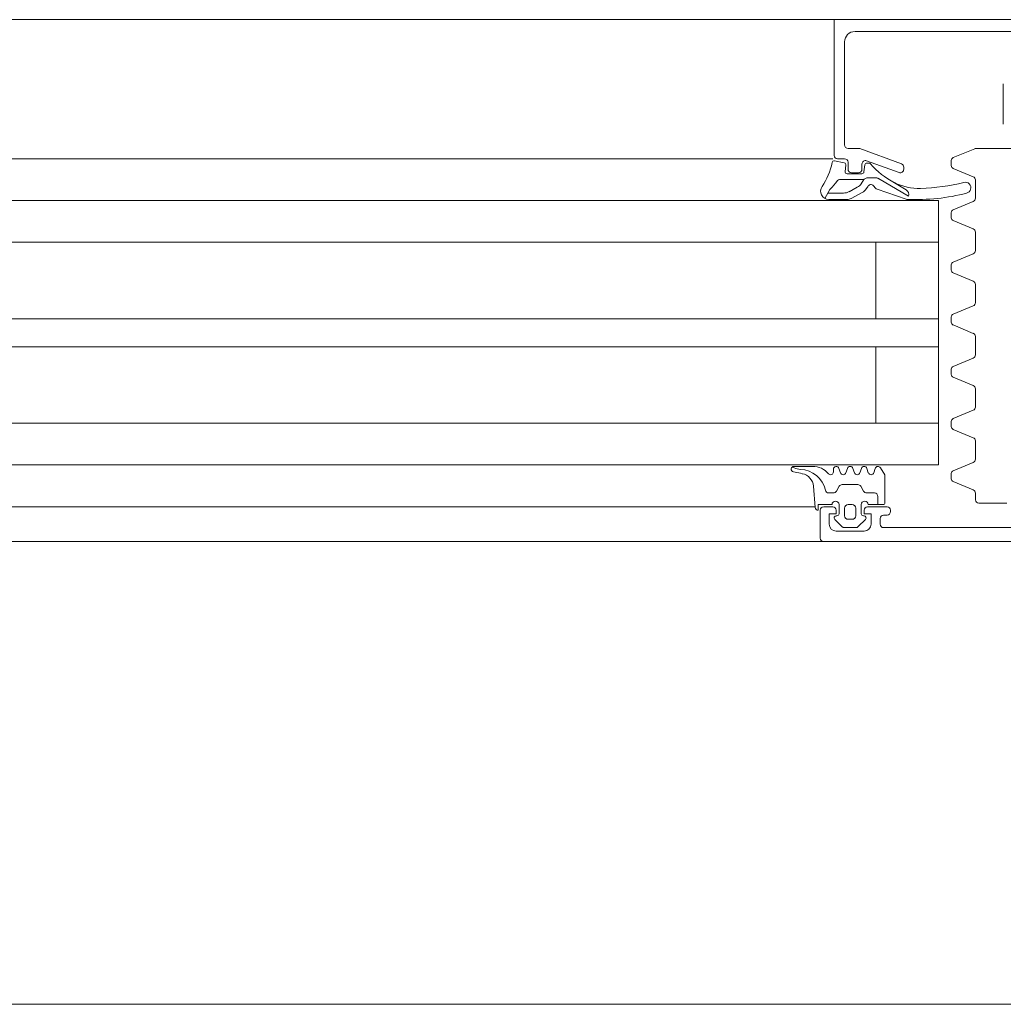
# Model space of a CAD drawing. Header units: centimetres. Extents: x -2424 to 2260, y -130 to 3012.
# Tile 43 of 81: x 461 to 475, y 1006 to 1020. Entities that reach past the tile are written whole.
import ezdxf

# ---------------------------------------------------------------- set-up
doc = ezdxf.new("R2010")
doc.units = ezdxf.units.CM
doc.linetypes.add('Długa kreska', pattern=[142.875, 95.25, -47.625])
for name, color, linetype, lineweight in [('A-DETL', 90, 'Continuous', 9), ('A-DETL-GENF', 92, 'Continuous', 13), ('A-DOOR', 31, 'Continuous', 13)]:
    doc.layers.add(name, color=color, linetype=linetype, lineweight=lineweight)

msp = doc.modelspace()

# ---------------------------------------------------------------- linework, layer by layer
at = {"layer": 'A-DETL', "color": 251, "linetype": 'Długa kreska', "lineweight": 9}
msp.add_line((1235.377, 1005.826), (294.377, 1005.826), dxfattribs=at)
at = {"layer": 'A-DETL-GENF', "color": 251, "lineweight": 9}
for p, q in [((489.377, 1019.976), (338.377, 1019.976)), ((406.227, 1017.976), (472.957, 1017.976)), ((468.377, 1017.376), (406.227, 1017.376)), ((468.377, 1016.776), (406.227, 1016.776)), ((468.377, 1015.676), (406.227, 1015.676)), ((468.377, 1015.276), (406.227, 1015.276)), ((468.377, 1014.176), (406.227, 1014.176)), ((468.377, 1013.576), (406.227, 1013.576)), ((468.377, 1012.976), (406.227, 1012.976)), ((339.277, 1012.476), (488.477, 1012.476))]:
    msp.add_line(p, q, dxfattribs=at)
at = {"layer": 'A-DOOR', "color": 251, "lineweight": 9}
for p, q in [((473.127, 1019.976), (467.626, 1019.976)), ((473.277, 1019.806), (475.587, 1019.806)), ((473.127, 1018.176), (473.127, 1019.656)), ((475.407, 1019.056), (475.407, 1018.476)), ((473.328, 1018.126), (473.177, 1018.126)), ((473.944, 1017.904), (473.345, 1018.123)), ((474.998, 1018.122), (474.688, 1017.993)), ((475.897, 1018.126), (475.017, 1018.126)), ((473.027, 1017.976), (473.127, 1017.976)), ((474.657, 1017.878), (474.657, 1017.953)), ((473.123, 1017.918), (472.984, 1017.945)), ((473.136, 1017.794), (473.147, 1017.884)), ((473.177, 1017.926), (473.177, 1017.826)), ((473.377, 1017.826), (473.377, 1017.901)), ((473.419, 1017.889), (473.406, 1017.787)), ((473.444, 1017.948), (473.91, 1017.779)), ((473.475, 1017.916), (473.448, 1017.916)), ((473.977, 1017.826), (473.977, 1017.857)), ((474.688, 1017.838), (474.976, 1017.718)), ((473.376, 1017.761), (473.165, 1017.761)), ((473.227, 1017.776), (473.327, 1017.776)), ((473.466, 1017.704), (473.564, 1017.704)), ((473.615, 1017.691), (474.044, 1017.439)), ((474.012, 1017.529), (473.774, 1017.673)), ((475.007, 1017.672), (475.007, 1017.409)), ((472.917, 1017.537), (472.843, 1017.407)), ((473.192, 1017.504), (473.31, 1017.568)), ((473.427, 1017.53), (473.467, 1017.585)), ((473.597, 1017.539), (474.01, 1017.396)), ((472.887, 1017.484), (473.111, 1017.484)), ((472.899, 1017.391), (473.163, 1017.391)), ((473.221, 1017.405), (473.388, 1017.496)), ((474.976, 1017.363), (474.688, 1017.243)), ((474.657, 1017.128), (474.657, 1017.203)), ((474.688, 1017.088), (474.976, 1016.968)), ((475.007, 1016.922), (475.007, 1016.659)), ((473.022, 1016.776), (467.626, 1016.776)), ((467.627, 1016.776), (474.477, 1016.776)), ((474.976, 1016.613), (474.688, 1016.493)), ((474.657, 1016.378), (474.657, 1016.453)), ((474.688, 1016.338), (474.976, 1016.218)), ((475.007, 1016.172), (475.007, 1015.909)), ((474.976, 1015.863), (474.688, 1015.743)), ((474.657, 1015.628), (474.657, 1015.703)), ((474.688, 1015.588), (474.976, 1015.468)), ((475.007, 1015.422), (475.007, 1015.159)), ((474.976, 1015.113), (474.688, 1014.993)), ((474.657, 1014.878), (474.657, 1014.953)), ((474.688, 1014.838), (474.976, 1014.718)), ((475.007, 1014.672), (475.007, 1014.409)), ((474.976, 1014.363), (474.688, 1014.243)), ((467.627, 1014.176), (474.477, 1014.176)), ((474.657, 1014.128), (474.657, 1014.203)), ((474.688, 1014.088), (474.976, 1013.968)), ((475.007, 1013.922), (475.007, 1013.659)), ((474.976, 1013.613), (474.688, 1013.493)), ((472.403, 1013.533), (472.376, 1013.547)), ((472.393, 1013.476), (472.519, 1013.452)), ((472.668, 1013.556), (472.4, 1013.556)), ((472.967, 1013.516), (472.967, 1013.476)), ((473.068, 1013.465), (473.045, 1013.526)), ((473.168, 1013.526), (473.145, 1013.465)), ((473.268, 1013.465), (473.245, 1013.526)), ((473.368, 1013.526), (473.345, 1013.465)), ((473.468, 1013.465), (473.445, 1013.526)), ((473.568, 1013.526), (473.545, 1013.465)), ((474.657, 1013.378), (474.657, 1013.453)), ((473.317, 1013.295), (473.093, 1013.295)), ((474.688, 1013.338), (474.976, 1013.218)), ((472.68, 1013.273), (472.707, 1012.966)), ((472.966, 1013.175), (472.901, 1013.175)), ((473.05, 1013.27), (473.009, 1013.2)), ((473.4, 1013.2), (473.36, 1013.27)), ((473.555, 1013.175), (473.444, 1013.175)), ((475.007, 1013.172), (475.007, 1013.076)), ((473.047, 1013.006), (473.047, 1012.876)), ((473.177, 1013.006), (473.237, 1013.006)), ((473.367, 1012.876), (473.367, 1013.006)), ((473.467, 1013.006), (473.677, 1013.006)), ((473.605, 1013.006), (473.605, 1013.125)), ((475.057, 1013.026), (475.457, 1013.026)), ((472.705, 1012.976), (467.626, 1012.976)), ((472.777, 1012.926), (472.777, 1012.526)), ((472.957, 1012.976), (472.827, 1012.976)), ((473.127, 1012.846), (473.127, 1012.956)), ((473.287, 1012.956), (473.287, 1012.846)), ((473.737, 1012.976), (473.457, 1012.976)), ((473.787, 1012.906), (473.787, 1012.926)), ((472.986, 1012.794), (473.09, 1012.69)), ((473.017, 1012.846), (473.007, 1012.846)), ((473.237, 1012.796), (473.177, 1012.796)), ((473.324, 1012.69), (473.428, 1012.794)), ((473.407, 1012.846), (473.397, 1012.846)), ((473.637, 1012.726), (473.637, 1012.806)), ((473.687, 1012.856), (473.737, 1012.856)), ((473.407, 1012.626), (473.007, 1012.626)), ((473.125, 1012.676), (473.289, 1012.676)), ((475.687, 1012.676), (473.687, 1012.676)), ((472.827, 1012.476), (467.626, 1012.476)), ((472.827, 1012.476), (481.427, 1012.476))]:
    msp.add_line(p, q, dxfattribs=at)
at = {"layer": 'A-DOOR', "color": 251, "lineweight": 9, "flags": 128}
for points in [[(475.827, 1019.856), (475.927, 1019.856), (475.927, 1019.976), (472.977, 1019.976), (472.977, 1018.026)], [(473.366, 1017.617), (473.404, 1017.679), (473.068, 1017.679)], [(467.627, 1017.376), (474.477, 1017.376), (474.477, 1013.576), (467.627, 1013.576)], [(473.577, 1016.776), (473.577, 1015.676), (474.477, 1015.676), (467.627, 1015.676)], [(473.577, 1014.176), (473.577, 1015.276), (474.477, 1015.276), (467.627, 1015.276)], [(473.707, 1013.036), (473.707, 1013.435), (473.641, 1013.536)], [(472.747, 1012.926), (472.747, 1013.006), (472.947, 1013.006)], [(472.907, 1012.726), (472.907, 1012.876), (473.007, 1012.876), (473.007, 1012.926)], [(473.407, 1012.926), (473.407, 1012.876), (473.507, 1012.876), (473.507, 1012.726)]]:
    msp.add_lwpolyline(points, dxfattribs=at)
at = {"layer": 'A-DOOR', "color": 251, "lineweight": 9}
for centre, radius, start, end in [((473.277, 1019.656), 0.15, 90, 180), ((473.177, 1018.176), 0.05, 180, 270), ((473.328, 1018.076), 0.05, 70, 90), ((475.017, 1018.076), 0.05, 90, 112.5), ((473.027, 1018.026), 0.05, 180, 270), ((473.127, 1017.926), 0.05, 0, 90), ((473.427, 1017.901), 0.05, 70, 180), ((474.707, 1017.947), 0.05, 112.5, 172.8548), ((472.017, 1018.11), 0.95, 325.949, 348.5732), ((472.977, 1017.916), 0.03, 77.6435, 168.5732), ((473.117, 1017.888), 0.03, 351.882, 79.0059), ((473.227, 1017.826), 0.05, 180, 270), ((473.327, 1017.826), 0.05, 270, 0), ((473.448, 1017.886), 0.03, 90, 172.9436), ((473.475, 1017.886), 0.03, 40.8482, 90), ((474.368, 1018.657), 1.15, 220.8482, 242.8303), ((473.927, 1017.826), 0.05, 250, 0), ((473.927, 1017.857), 0.05, 0, 70), ((474.707, 1017.884), 0.05, 187.1452, 247.5), ((473.068, 1017.619), 0.06, 90, 146.6979), ((473.165, 1017.791), 0.03, 172.7923, 270), ((473.376, 1017.791), 0.03, 270, 352.9436), ((473.461, 1017.628), 0.0764, 85.7355, 150.0671), ((473.564, 1017.604), 0.1, 59.6164, 90), ((474.957, 1017.672), 0.05, 0, 67.5), ((472.903, 1017.511), 0.12, 145.949, 268.0077), ((472.952, 1017.517), 0.04, 134.9639, 150.3746), ((471.639, 1018.773), 1.777, 316.2734, 320.8645), ((473.229, 1017.718), 0.17, 298.5366, 323.5366), ((473.33, 1017.602), 0.12, 298.6334, 323.6334), ((473.507, 1017.556), 0.05, 26.9556, 143.6334), ((473.623, 1017.614), 0.08, 206.9556, 250.9899), ((474.198, 1018.351), 0.8, 243.6139, 271.5286), ((473.974, 1017.465), 0.075, 339.9851, 58.8937), ((474.144, 1020.384), 2.834, 271.5223, 284.2144), ((474.861, 1017.56), 0.08, 283.4704, 105.301), ((473.111, 1017.654), 0.17, 269.9272, 298.5366), ((473.163, 1017.511), 0.12, 269.9961, 298.6334), ((474.036, 1017.472), 0.08, 250.9899, 267.8894), ((474.144, 1020.384), 2.994, 267.8817, 284.2277), ((474.957, 1017.409), 0.05, 292.5, 0), ((474.707, 1017.197), 0.05, 112.5, 172.8548), ((474.707, 1017.134), 0.05, 187.1452, 247.5), ((474.957, 1016.922), 0.05, 0, 67.5), ((474.957, 1016.659), 0.05, 292.5, 0), ((474.707, 1016.447), 0.05, 112.5, 172.8548), ((474.707, 1016.384), 0.05, 187.1452, 247.5), ((474.957, 1016.172), 0.05, 0, 67.5), ((474.957, 1015.909), 0.05, 292.5, 0), ((474.707, 1015.697), 0.05, 112.5, 172.8548), ((474.707, 1015.634), 0.05, 187.1452, 247.5), ((474.957, 1015.422), 0.05, 0, 67.5), ((474.957, 1015.159), 0.05, 292.5, 0), ((474.707, 1014.947), 0.05, 112.5, 172.8548), ((474.707, 1014.884), 0.05, 187.1452, 247.5), ((474.957, 1014.672), 0.05, 0, 67.5), ((474.957, 1014.409), 0.05, 292.5, 0), ((474.707, 1014.197), 0.05, 112.5, 172.8548), ((474.707, 1014.134), 0.05, 187.1452, 247.5), ((474.957, 1013.922), 0.05, 0, 67.5), ((474.957, 1013.659), 0.05, 292.5, 0), ((472.4, 1013.516), 0.04, 89.9191, 258.9894), ((472.526, 1013.853), 0.343, 248.9463, 264.3989), ((472.48, 1013.131), 0.381, 12.6599, 88.1005), ((472.481, 1013.255), 0.2, 5.0082, 78.9975), ((472.668, 1013.256), 0.3, 40.3198, 90.0013), ((472.927, 1013.476), 0.04, 220.3208, 0), ((473.007, 1013.516), 0.04, 14.9997, 180.0002), ((473.107, 1013.476), 0.04, 195.0002, 344.9998), ((473.207, 1013.516), 0.04, 14.9996, 165.0004), ((473.307, 1013.476), 0.04, 195.0002, 344.9998), ((473.407, 1013.516), 0.04, 14.9996, 165.0004), ((473.507, 1013.476), 0.04, 195.0002, 344.9998), ((473.607, 1013.516), 0.04, 29.9997, 165.0005), ((474.707, 1013.447), 0.05, 112.5, 172.8548), ((473.093, 1013.245), 0.05, 90, 150), ((473.317, 1013.245), 0.05, 30, 90), ((474.707, 1013.384), 0.05, 187.1452, 247.5), ((472.901, 1013.225), 0.05, 192.1266, 270), ((472.966, 1013.225), 0.05, 270, 330), ((473.444, 1013.225), 0.05, 210, 270), ((473.555, 1013.125), 0.05, 0, 90), ((474.957, 1013.172), 0.05, 0, 67.5), ((472.997, 1013.006), 0.05, 0, 180), ((473.177, 1012.956), 0.05, 89.9989, 180.0011), ((473.237, 1012.956), 0.05, 359.9989, 90.0011), ((473.417, 1013.006), 0.05, 0.0006, 180.0006), ((473.677, 1013.036), 0.03, 270, 0), ((475.057, 1013.076), 0.05, 180, 270), ((472.747, 1012.966), 0.04, 180.0006, 269.9999), ((472.827, 1012.926), 0.05, 90, 180), ((472.957, 1012.926), 0.05, 0, 90), ((473.017, 1012.876), 0.03, 270, 0), ((473.397, 1012.876), 0.03, 180, 270), ((473.457, 1012.926), 0.05, 90, 180), ((473.737, 1012.926), 0.05, 0, 90), ((473.737, 1012.906), 0.05, 270, 0), ((473.007, 1012.726), 0.1, 180, 270), ((473.007, 1012.816), 0.03, 90.0055, 224.9966), ((473.177, 1012.846), 0.05, 179.9979, 270.0021), ((473.237, 1012.846), 0.05, 269.9979, 0.0021), ((473.407, 1012.816), 0.03, 314.9981, 90.0001), ((473.407, 1012.726), 0.1, 270, 0), ((473.687, 1012.806), 0.05, 90, 180), ((473.687, 1012.726), 0.05, 180, 270), ((473.125, 1012.726), 0.05, 224.9798, 270), ((473.289, 1012.726), 0.05, 270, 315.0277), ((472.827, 1012.526), 0.05, 180, 270)]:
    msp.add_arc(centre, radius, start, end, dxfattribs=at)

doc.saveas('drawing.dxf')
